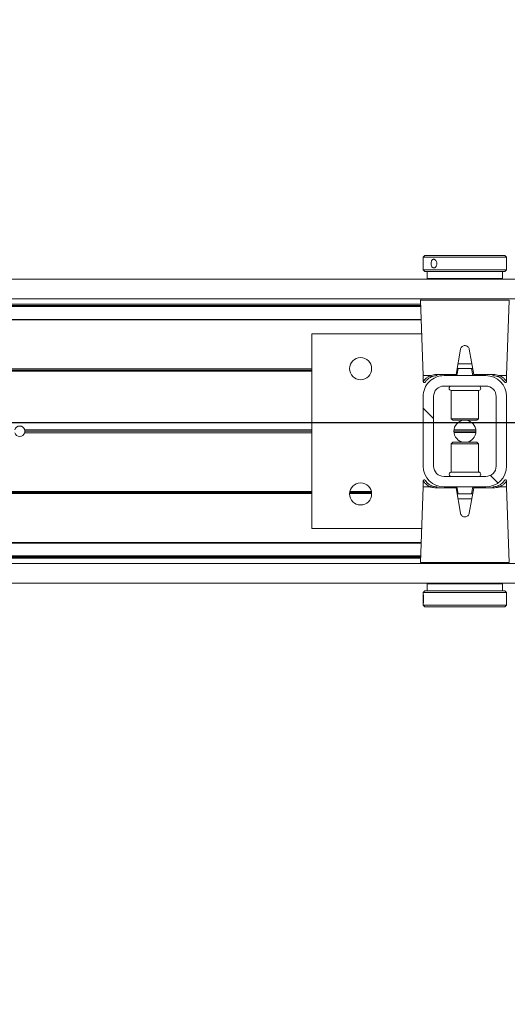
# Model space of a CAD drawing. Header units: feet. Extents: x 0 to 152508, y 0 to 59434.
# Tile 49 of 114: x 152369.478 to 152370.208, y 59280.009 to 59281.483. Entities that reach past the tile are written whole.
import ezdxf
from ezdxf import colors
from ezdxf.entities.mleader import LeaderData, LeaderLine
from ezdxf.math import Vec2, Vec3

# ---------------------------------------------------------------- set-up
doc = ezdxf.new("R2010")
doc.units = ezdxf.units.FT
doc.header["$LTSCALE"] = 0.1
doc.header["$MEASUREMENT"] = 0
doc.layers.add('Bridge plan$0$BR_P_Rail_Object', color=251, linetype='Continuous', lineweight=30)
doc.layers.add('Bridge plan$0$SC_Scratch7', color=252, linetype='Continuous', lineweight=0)
doc.layers.add('Trellis Base$0$L-ANNO-NOTE', color=30, linetype='Continuous')
doc.styles.add('Trellis Base$0$ARIAL', font='arial.ttf', dxfattribs={"width": 0.9})

# ---------------------------------------------------------------- blocks, each defined once
blk = doc.blocks.new('Bridge plan$0$HIGH ST SCREENWALL_2 PANEL PLAN_5')
at = {"layer": 'Bridge plan$0$SC_Scratch7', "lineweight": 0, "extrusion": (0, 0, -1)}
h = blk.add_hatch(dxfattribs=at)
h.set_pattern_fill('ANSI32', color=256, scale=0.01, style=0, pattern_type=2)
h.set_pattern_definition([(135.001858, (13.8284493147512, -14.04058360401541), (0.2651559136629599, 0.2651731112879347), []), (135.001858, (13.6516729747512, -14.04058933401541), (0.2651559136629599, 0.2651731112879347), [])])
h.paths.add_polyline_path([(6.403655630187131, 0.0840923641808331), (6.403659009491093, -0.020074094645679, -0.4142135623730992), (6.372410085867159, -0.05132504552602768), (6.309910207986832, -0.05132707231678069, -0.414213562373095), (6.278659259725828, -0.02007814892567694), (6.278655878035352, 0.08408830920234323, -0.414213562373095), (6.30990480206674, 0.1153392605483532), (6.37240468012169, 0.1153412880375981, -0.414213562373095)])
h.paths.add_polyline_path([(6.294284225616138, -0.02007764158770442, 0.414213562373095), (6.309909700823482, -0.03570210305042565), (6.372409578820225, -0.03570007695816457, 0.414213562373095), (6.388034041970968, -0.02007460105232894), (6.388030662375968, 0.08409185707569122, 0.4142135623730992), (6.372405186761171, 0.09971631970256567), (6.309905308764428, 0.0997142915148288, 0.414213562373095), (6.29428085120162, 0.08408881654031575)])
at = {"layer": 'Bridge plan$0$SC_Scratch7', "lineweight": 0}
for p, q in [((-6.401148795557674, 0.2950334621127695), (-6.403648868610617, 0.2925335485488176)), ((-6.401148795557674, 0.2950334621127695), (-6.281149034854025, 0.2950295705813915)), ((-6.278649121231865, 0.2925294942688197), (-6.281149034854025, 0.2950295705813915)), ((-6.403648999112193, 0.2885353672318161), (-6.403649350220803, 0.2776911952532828)), ((-6.403648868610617, 0.2925335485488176), (-6.403648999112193, 0.2885353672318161)), ((-6.403648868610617, 0.2925335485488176), (-6.278649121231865, 0.2925294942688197)), ((-6.278649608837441, 0.2774898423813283), (-6.278649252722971, 0.288464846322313)), ((-6.278649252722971, 0.288464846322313), (-6.278649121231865, 0.2925294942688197)), ((-6.403649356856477, 0.2774941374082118), (-6.403649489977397, 0.2734194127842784)), ((-6.403649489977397, 0.2734194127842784), (-6.40114957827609, 0.2709193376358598)), ((-6.403649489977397, 0.2734194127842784), (-6.278649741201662, 0.2734153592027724)), ((-6.40114957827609, 0.2709193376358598), (-6.281149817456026, 0.2709154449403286)), ((-6.397399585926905, 0.2709192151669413), (-6.397399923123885, 0.260502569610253)), ((-6.28490014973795, 0.2604989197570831), (-6.284899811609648, 0.2709155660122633)), ((-6.281149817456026, 0.2709154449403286), (-6.278649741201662, 0.2734153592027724)), ((-6.278649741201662, 0.2734153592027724), (-6.278649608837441, 0.2774898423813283)), ((-8.335937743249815, 0.2595713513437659), (-4.34636239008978, 0.2594419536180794)), ((-6.28490014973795, 0.2604989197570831), (-6.397399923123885, 0.260502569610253)), ((-6.356775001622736, 0.2605012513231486), (-6.356775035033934, 0.2595071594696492)), ((-6.325525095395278, 0.2595061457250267), (-6.325525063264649, 0.2605002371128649)), ((-8.33593870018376, 0.2300714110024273), (-4.346363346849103, 0.2299420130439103)), ((-8.17842053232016, 0.2222122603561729), (-6.407217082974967, 0.2221548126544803)), ((-6.407437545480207, 0.2284739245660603), (-6.403490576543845, 0.1153422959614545)), ((-6.34115107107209, 0.2284717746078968), (-6.407437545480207, 0.2284739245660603)), ((-6.274864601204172, 0.2284696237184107), (-6.34115107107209, 0.2284717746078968)), ((-6.278818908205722, 0.1153382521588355), (-6.274864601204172, 0.2284696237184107)), ((-8.179689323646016, 0.2204799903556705), (-6.407156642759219, 0.2204225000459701)), ((-6.407096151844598, 0.2186886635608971), (-8.164064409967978, 0.2187456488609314)), ((-6.407124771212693, 0.2195088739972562), (-8.164064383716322, 0.2195658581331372)), ((-6.406397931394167, 0.1986755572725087), (-8.16406505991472, 0.1987325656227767)), ((-6.406426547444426, 0.1994957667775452), (-8.164065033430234, 0.1995527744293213)), ((-6.570318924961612, 0.1778475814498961), (-6.57032838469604, -0.1138185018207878)), ((-6.405671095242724, 0.177842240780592), (-6.570318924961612, 0.1778475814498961)), ((-6.34771513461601, 0.1547104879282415), (-6.354379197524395, 0.116923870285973)), ((-6.327930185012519, 0.1169230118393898), (-6.334591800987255, 0.1547100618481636)), ((-6.33077729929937, 0.1330728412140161), (-6.3515310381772, 0.1330735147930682)), ((-6.570320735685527, 0.1220143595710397), (-7.666881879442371, 0.122049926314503)), ((-6.570320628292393, 0.1253476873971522), (-7.666825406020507, 0.1253832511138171)), ((-6.570320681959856, 0.1236810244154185), (-7.666673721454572, 0.1237165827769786)), ((-6.480867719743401, 0.1253447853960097), (-6.513940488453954, 0.1253458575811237)), ((-6.480994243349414, 0.1236781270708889), (-6.513814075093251, 0.1236791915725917)), ((-6.481293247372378, 0.1220114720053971), (-6.513515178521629, 0.1220125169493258)), ((-6.351155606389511, 0.1257572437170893), (-6.352992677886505, 0.1153406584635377)), ((-6.35209446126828, 0.125757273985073), (-6.351155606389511, 0.1257572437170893)), ((-6.331153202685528, 0.1257565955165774), (-6.351155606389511, 0.1257572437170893)), ((-6.329316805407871, 0.1153398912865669), (-6.331153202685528, 0.1257565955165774)), ((-6.331153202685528, 0.1257565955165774), (-6.330214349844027, 0.1257565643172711)), ((-6.403490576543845, 0.1153422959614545), (-6.40349086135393, 0.1065799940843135)), ((-6.403490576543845, 0.1153422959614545), (-6.392603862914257, 0.11534194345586)), ((-6.399535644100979, 0.1069223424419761), (-6.398932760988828, 0.1076428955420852)), ((-6.383945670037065, 0.1169248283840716), (-6.354379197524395, 0.116923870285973)), ((-6.30990480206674, 0.1153392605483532), (-6.372404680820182, 0.1153412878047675)), ((-6.327930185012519, 0.1169230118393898), (-6.298363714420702, 0.1169220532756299)), ((-6.289705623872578, 0.1153386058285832), (-6.278818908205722, 0.1153382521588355)), ((-6.278819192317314, 0.1065759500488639), (-6.278818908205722, 0.1153382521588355)), ((-6.309905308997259, 0.09971429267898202), (-6.372405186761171, 0.09971631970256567)), ((-6.361572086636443, 0.09315430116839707), (-6.361573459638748, 0.05083811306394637)), ((-6.361556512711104, 0.09315430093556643), (-6.361572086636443, 0.09315430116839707)), ((-6.320738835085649, 0.09315297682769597), (-6.361556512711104, 0.09315430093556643)), ((-6.32074020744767, 0.05083678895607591), (-6.320738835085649, 0.09315297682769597)), ((-6.403655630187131, 0.0840923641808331), (-6.403659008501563, -0.02007409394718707)), ((-6.388030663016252, 0.08409185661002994), (-6.388034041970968, -0.02007460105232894)), ((-6.294284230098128, -0.02007764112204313), (-6.29428085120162, 0.08408881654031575)), ((-6.278659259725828, -0.02007814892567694), (-6.278655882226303, 0.08408830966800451)), ((-6.361573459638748, 0.05083811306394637), (-6.359201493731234, 0.04846599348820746)), ((-6.361557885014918, 0.05083811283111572), (-6.361573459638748, 0.05083811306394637)), ((-6.32074020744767, 0.05083678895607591), (-6.361557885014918, 0.05083811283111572)), ((-6.359187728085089, 0.04846599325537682), (-6.359201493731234, 0.04846599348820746)), ((-6.323112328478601, 0.04846482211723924), (-6.359187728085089, 0.04846599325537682)), ((-6.323112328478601, 0.04846482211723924), (-6.32074020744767, 0.05083678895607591)), ((-6.570323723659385, 0.02988995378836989), (-7.000304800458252, 0.02990389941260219)), ((-6.570323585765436, 0.03413912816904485), (-7.000304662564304, 0.03415307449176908)), ((-6.570323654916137, 0.03201454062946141), (-7.000010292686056, 0.03202847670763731)), ((-6.324615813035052, 0.03200657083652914), (-6.357699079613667, 0.03200764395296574)), ((-6.324752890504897, 0.02988198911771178), (-6.35756214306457, 0.02988305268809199)), ((-6.324752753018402, 0.03413116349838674), (-6.357562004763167, 0.03413222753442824)), ((-6.359202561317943, 0.01554939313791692), (-6.361574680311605, 0.01317742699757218)), ((-6.359202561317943, 0.01554939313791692), (-6.323113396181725, 0.01554822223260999)), ((-6.320741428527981, 0.01317610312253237), (-6.323113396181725, 0.01554822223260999)), ((-6.361574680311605, 0.01317742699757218), (-6.361576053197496, -0.02913876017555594)), ((-6.361574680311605, 0.01317742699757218), (-6.320741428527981, 0.01317610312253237)), ((-6.320742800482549, -0.0291400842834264), (-6.320741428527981, 0.01317610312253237)), ((-6.361576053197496, -0.02913876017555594), (-6.320742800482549, -0.0291400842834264)), ((-6.403495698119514, -0.04256173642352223), (-6.403495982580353, -0.05132403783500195)), ((-6.372409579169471, -0.03570007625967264), (-6.309909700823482, -0.03570210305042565)), ((-6.282779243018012, -0.04290812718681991), (-6.283382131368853, -0.04362868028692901)), ((-6.278824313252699, -0.05132808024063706), (-6.278824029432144, -0.04256577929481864)), ((-6.570326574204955, -0.0579852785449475), (-7.666887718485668, -0.0579497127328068)), ((-6.403495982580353, -0.05132403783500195), (-6.407450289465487, -0.1644554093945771)), ((-6.392609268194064, -0.05132439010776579), (-6.403495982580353, -0.05132403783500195)), ((-6.354384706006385, -0.05290879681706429), (-6.383951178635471, -0.05290783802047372)), ((-6.372410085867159, -0.05132504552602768), (-6.309910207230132, -0.05132707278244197)), ((-6.347723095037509, -0.09069584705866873), (-6.354384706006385, -0.05290879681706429)), ((-6.35299808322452, -0.05132567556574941), (-6.351161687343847, -0.06174238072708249)), ((-6.327935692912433, -0.05290965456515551), (-6.334599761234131, -0.09069627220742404)), ((-6.331159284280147, -0.06174302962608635), (-6.329322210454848, -0.05132644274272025)), ((-6.298369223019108, -0.05291061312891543), (-6.327935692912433, -0.05290965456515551)), ((-6.278824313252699, -0.05132808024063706), (-6.289711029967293, -0.05132772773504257)), ((-6.274877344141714, -0.1644597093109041), (-6.278824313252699, -0.05132808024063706)), ((-6.570326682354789, -0.06131860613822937), (-7.666831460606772, -0.06128304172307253)), ((-6.570326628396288, -0.05965194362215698), (-7.666679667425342, -0.05961638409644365)), ((-6.351161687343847, -0.06174238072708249), (-6.352100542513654, -0.06174235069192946)), ((-6.351537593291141, -0.06905862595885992), (-6.330783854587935, -0.06905929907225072)), ((-6.351161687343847, -0.06174238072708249), (-6.331159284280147, -0.06174302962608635)), ((-6.330220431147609, -0.06174306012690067), (-6.331159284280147, -0.06174302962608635)), ((-6.57032838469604, -0.1138185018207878), (-6.405680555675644, -0.1138238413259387)), ((-6.406432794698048, -0.1353451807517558), (-8.164075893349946, -0.1352881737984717)), ((-6.406408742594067, -0.1346571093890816), (-8.164075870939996, -0.1346001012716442)), ((-8.179701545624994, -0.1563465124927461), (-6.407168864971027, -0.1564040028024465)), ((-8.178432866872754, -0.1580788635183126), (-6.407229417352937, -0.1581363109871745)), ((-6.407136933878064, -0.1554903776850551), (-8.164076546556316, -0.1554333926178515)), ((-6.407112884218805, -0.1548023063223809), (-8.164076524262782, -0.1547453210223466)), ((-8.335951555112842, -0.1662611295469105), (-4.346376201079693, -0.1663905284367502)), ((-6.407450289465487, -0.1644554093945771), (-6.274877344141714, -0.1644597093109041)), ((-6.276516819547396, -0.1661573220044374), (-6.405810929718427, -0.1661531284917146)), ((-6.356788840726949, -0.1661547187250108), (-6.3567888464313, -0.1663253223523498)), ((-6.325538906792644, -0.1663263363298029), (-6.32553890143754, -0.1661557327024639)), ((-8.33595251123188, -0.1957610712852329), (-4.346377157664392, -0.1958904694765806)), ((-6.397414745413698, -0.1964847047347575), (-6.397415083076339, -0.2069013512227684)), ((-6.397414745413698, -0.1964847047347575), (-6.284914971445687, -0.1964883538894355)), ((-6.356789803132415, -0.1958252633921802), (-6.356789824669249, -0.1964860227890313)), ((-6.32553988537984, -0.1964870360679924), (-6.32553986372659, -0.1958262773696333)), ((-6.284915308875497, -0.2069049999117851), (-6.284914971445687, -0.1964883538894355)), ((-6.40366514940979, -0.2094011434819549), (-6.403665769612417, -0.228515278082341)), ((-6.401165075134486, -0.2069012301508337), (-6.40366514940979, -0.2094011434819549)), ((-6.387773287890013, -0.209401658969), (-6.40366514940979, -0.2094011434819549)), ((-6.385908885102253, -0.2069017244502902), (-6.401165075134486, -0.2069012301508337)), ((-6.2786654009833, -0.2094051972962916), (-6.387773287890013, -0.209401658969)), ((-6.281165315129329, -0.2069051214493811), (-6.385908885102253, -0.2069017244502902)), ((-6.2786654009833, -0.2094051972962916), (-6.281165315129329, -0.2069051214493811)), ((-6.278666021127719, -0.2285193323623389), (-6.2786654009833, -0.2094051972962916)), ((-6.403665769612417, -0.228515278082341), (-6.401165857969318, -0.2310153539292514)), ((-6.387773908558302, -0.2285157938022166), (-6.403665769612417, -0.228515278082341)), ((-6.385909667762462, -0.2310158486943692), (-6.401165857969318, -0.2310153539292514)), ((-6.278666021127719, -0.2285193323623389), (-6.387773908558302, -0.2285157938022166)), ((-6.281166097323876, -0.2310192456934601), (-6.385909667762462, -0.2310158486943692)), ((-6.281166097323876, -0.2310192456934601), (-6.278666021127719, -0.2285193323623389))]:
    blk.add_line(p, q, dxfattribs=at)
at = {"layer": 'Bridge plan$0$SC_Scratch7', "lineweight": 0, "extrusion": (0, 0, -1)}
for centre, radius in [((6.497404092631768, 0.1257619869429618), 0.01654163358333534), ((6.497410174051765, -0.06173763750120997), 0.01654163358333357)]:
    blk.add_circle(centre, radius, dxfattribs=at)
at = {"layer": 'Bridge plan$0$SC_Scratch7', "lineweight": 0}
for centre, radius, start, end in [((-6.405798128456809, 0.2285311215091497), 0.001640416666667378, 115.734717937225, 181.9981416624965), ((-6.37240569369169, 0.08409135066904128), 0.03124993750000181, 89.9981416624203, 179.9981416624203), ((-6.382519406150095, 0.1167468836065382), 0.001437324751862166, 172.888278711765, 257.8741882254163), ((-6.309905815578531, 0.0840893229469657), 0.03124993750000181, 359.9981416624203, 89.9981416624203), ((-6.299789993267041, 0.1167441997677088), 0.001437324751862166, 282.1220950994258, 7.108004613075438), ((-6.37240569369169, 0.08409135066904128), 0.01562496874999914, 89.9981416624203, 179.9981416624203), ((-6.361571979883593, 0.09643513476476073), 0.003280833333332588, 89.99814166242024, 269.9981416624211), ((-6.320738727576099, 0.09643381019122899), 0.003280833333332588, 269.9981416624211, 89.99814166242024), ((-6.309905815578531, 0.0840893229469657), 0.0156249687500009, 359.9981416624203, 89.9981416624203), ((-6.341157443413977, 0.0320071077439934), 0.01654163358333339, 95.75174432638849, 264.2445389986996), ((-6.341157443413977, 0.0320071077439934), 0.01654163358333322, 275.7517443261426, 84.24453899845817), ((-7.007822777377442, 0.03202873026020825), 0.0078124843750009, 195.7783413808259, 344.217941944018), ((-7.007822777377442, 0.03202873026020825), 0.0078124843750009, 15.7783413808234, 164.2179419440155), ((-7.007822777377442, 0.03202873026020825), 0.007812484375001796, 344.217941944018, 359.9981416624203), ((-7.007822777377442, 0.03202873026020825), 0.007812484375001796, 359.9981416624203, 15.7783413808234), ((-6.372409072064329, -0.02007510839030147), 0.03124993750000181, 179.9981416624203, 269.9981416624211), ((-6.372409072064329, -0.02007510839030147), 0.01562496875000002, 179.9981416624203, 269.9981416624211), ((-6.361576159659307, -0.03241959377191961), 0.00328083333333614, 89.99814166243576, 269.9981416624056), ((-6.320742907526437, -0.032420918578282), 0.00328083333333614, 269.9981416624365, 89.99814166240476), ((-6.30990919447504, -0.02007713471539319), 0.03124993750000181, 269.9981416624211, 359.9981416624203), ((-6.30990919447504, -0.02007713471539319), 0.0156249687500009, 269.9981416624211, 359.9981416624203), ((-6.382524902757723, -0.05272998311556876), 0.00143732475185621, 102.1220950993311, 187.1080046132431), ((-6.299795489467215, -0.05273266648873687), 0.001437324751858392, 352.8882787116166, 77.8741882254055), ((-6.405810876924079, -0.1645127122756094), 0.00164041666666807, 177.9981416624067, 269.9981416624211)]:
    blk.add_arc(centre, radius, start, end, dxfattribs=at)
for points, knots in [([(-6.403568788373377, 0.2829764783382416), (-6.403572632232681, 0.2837063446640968), (-6.403580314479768, 0.2851659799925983), (-6.403627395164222, 0.2871101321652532), (-6.403658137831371, 0.2885934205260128), (-6.403633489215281, 0.2894459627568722), (-6.403527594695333, 0.2895684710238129), (-6.403349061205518, 0.2889520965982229), (-6.403138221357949, 0.2876678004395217), (-6.402954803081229, 0.2858533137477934), (-6.402857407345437, 0.2837120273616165), (-6.402878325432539, 0.2814922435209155), (-6.403009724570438, 0.2794431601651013), (-6.403209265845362, 0.2777872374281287), (-6.403416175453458, 0.2767111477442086), (-6.403573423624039, 0.2763418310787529), (-6.403650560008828, 0.2767182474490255), (-6.403652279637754, 0.2777939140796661), (-6.403611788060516, 0.2794518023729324), (-6.403574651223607, 0.2812811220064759), (-6.403570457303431, 0.2824946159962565), (-6.403568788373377, 0.2829764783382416)], [0, 0, 0, 0, 0.05349003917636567, 0.1069730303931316, 0.1606387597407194, 0.2144249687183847, 0.2680134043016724, 0.3213959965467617, 0.3748823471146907, 0.428621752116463, 0.4823711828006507, 0.5358682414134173, 0.5892453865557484, 0.642821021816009, 0.6966044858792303, 0.7502816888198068, 0.8037058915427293, 0.857123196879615, 0.9107890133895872, 0.9645754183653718, 1, 1, 1, 1]), ([(-6.278656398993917, 0.2774898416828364), (-6.278654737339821, 0.2776106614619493), (-6.278648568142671, 0.2780594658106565), (-6.278689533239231, 0.2794668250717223), (-6.278726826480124, 0.2814907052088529), (-6.27873392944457, 0.2837263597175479), (-6.278703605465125, 0.2858388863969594), (-6.278657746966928, 0.2875301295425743), (-6.278655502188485, 0.2881909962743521), (-6.278654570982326, 0.2884648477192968)], [0, 0, 0, 0, 0.06072773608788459, 0.2255858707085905, 0.390818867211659, 0.5554446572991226, 0.7194280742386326, 0.8837361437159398, 1, 1, 1, 1]), ([(-6.334591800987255, 0.1547100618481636), (-6.334794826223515, 0.155435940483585), (-6.335200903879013, 0.1568878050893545), (-6.336679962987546, 0.1586527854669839), (-6.33861245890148, 0.1598525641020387), (-6.340843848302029, 0.1603359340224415), (-6.343094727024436, 0.1600580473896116), (-6.345126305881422, 0.1590586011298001), (-6.346714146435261, 0.1574442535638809), (-6.347474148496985, 0.1558697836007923), (-6.347670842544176, 0.1549235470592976), (-6.34771513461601, 0.1547104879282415)], [0, 0, 0, 0, 0.1209405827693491, 0.2418986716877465, 0.3631789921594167, 0.4839141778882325, 0.6036428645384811, 0.7231756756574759, 0.8435617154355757, 0.9647756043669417, 1, 1, 1, 1]), ([(-6.35209446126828, 0.125757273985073), (-6.352198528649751, 0.1257620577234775), (-6.352407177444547, 0.1257716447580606), (-6.352609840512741, 0.1258829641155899), (-6.352705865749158, 0.1260797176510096), (-6.352714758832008, 0.1263307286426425), (-6.352683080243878, 0.1265312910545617), (-6.352668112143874, 0.126626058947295)], [0, 0, 0, 0, 0.2090964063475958, 0.4192230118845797, 0.614313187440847, 0.8177607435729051, 1, 1, 1, 1]), ([(-6.329640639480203, 0.1266253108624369), (-6.329620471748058, 0.1264917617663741), (-6.329579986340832, 0.1262236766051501), (-6.329641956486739, 0.1259404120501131), (-6.329838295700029, 0.1257934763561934), (-6.330051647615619, 0.1257588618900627), (-6.330182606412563, 0.1257570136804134), (-6.330214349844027, 0.1257565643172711)], [0, 0, 0, 0, 0.2596090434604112, 0.5211299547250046, 0.7440978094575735, 0.9379679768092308, 1, 1, 1, 1]), ([(-6.40341336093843, 0.1065783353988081), (-6.403438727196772, 0.1065416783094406), (-6.40378235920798, 0.1060450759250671), (-6.402468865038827, 0.1081005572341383), (-6.399618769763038, 0.1112171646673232), (-6.396022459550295, 0.1138677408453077), (-6.393333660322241, 0.1150272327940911), (-6.392603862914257, 0.11534194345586)], [0, 0, 0, 0, 0.02419217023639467, 0.3277420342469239, 0.606783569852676, 0.8932725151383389, 1, 1, 1, 1]), ([(-6.40347533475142, 0.1065780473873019), (-6.403480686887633, 0.1064649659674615), (-6.403494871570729, 0.1061654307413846), (-6.403328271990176, 0.1056881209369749), (-6.402974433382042, 0.1052231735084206), (-6.402476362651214, 0.1049141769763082), (-6.401949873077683, 0.1048040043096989), (-6.401491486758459, 0.1048486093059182), (-6.401134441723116, 0.1049773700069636), (-6.4008680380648, 0.1051430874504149), (-6.400686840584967, 0.1053038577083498), (-6.40057803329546, 0.1054292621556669), (-6.400528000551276, 0.1054954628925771), (-6.400502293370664, 0.1055315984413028), (-6.40048047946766, 0.1055637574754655), (-6.400455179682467, 0.1056029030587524), (-6.400426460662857, 0.1056501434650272), (-6.400279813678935, 0.1058732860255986), (-6.399973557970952, 0.1064075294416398), (-6.399451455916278, 0.1070398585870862), (-6.39936548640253, 0.1071439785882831)], [0, 0, 0, 0, 0.02130453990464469, 0.05643219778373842, 0.0926456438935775, 0.1300030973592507, 0.164520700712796, 0.1924100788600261, 0.2159615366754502, 0.2356471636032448, 0.2513168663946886, 0.2619547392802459, 0.2675243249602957, 0.2724181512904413, 0.2795765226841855, 0.2941373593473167, 0.340066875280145, 0.5236046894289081, 0.9215570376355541, 1, 1, 1, 1]), ([(-6.390568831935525, 0.1138477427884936), (-6.391250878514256, 0.1135474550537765), (-6.393679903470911, 0.1124780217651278), (-6.396951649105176, 0.1100133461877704), (-6.399540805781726, 0.1071082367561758), (-6.400725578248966, 0.105200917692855), (-6.400405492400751, 0.1056764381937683), (-6.400376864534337, 0.1057189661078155)], [0, 0, 0, 0, 0.1078427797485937, 0.3840685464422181, 0.6668848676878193, 0.9702082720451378, 1, 1, 1, 1]), ([(-6.392603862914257, 0.11534194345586), (-6.392595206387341, 0.1153417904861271), (-6.392580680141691, 0.1153415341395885), (-6.392562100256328, 0.115339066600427), (-6.392549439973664, 0.1153358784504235), (-6.392539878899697, 0.1153318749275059), (-6.392533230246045, 0.1153274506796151), (-6.392529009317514, 0.1153220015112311), (-6.392527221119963, 0.1153181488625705), (-6.392526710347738, 0.1153155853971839), (-6.392526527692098, 0.1153146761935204)], [0, 0, 0, 0, 0.3215596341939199, 0.5397412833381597, 0.6888517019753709, 0.79191255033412, 0.9005355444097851, 0.9440219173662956, 0.9801240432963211, 1, 1, 1, 1]), ([(-6.392526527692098, 0.1153146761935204), (-6.392503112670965, 0.115323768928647), (-6.3921924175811, 0.1154444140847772), (-6.389706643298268, 0.1163686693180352), (-6.386644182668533, 0.1166643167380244), (-6.383945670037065, 0.1169248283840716)], [0, 0, 0, 0, 0.009594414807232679, 0.1272952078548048, 1, 1, 1, 1]), ([(-6.392526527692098, 0.1153146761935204), (-6.392483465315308, 0.1151354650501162), (-6.392397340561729, 0.1147770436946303), (-6.392090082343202, 0.1143079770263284), (-6.391690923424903, 0.1139583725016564), (-6.391231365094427, 0.1137676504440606), (-6.390892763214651, 0.113761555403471), (-6.390677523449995, 0.1138085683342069), (-6.390610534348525, 0.1138327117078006), (-6.390568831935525, 0.1138477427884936)], [0, 0, 0, 0, 0.1824633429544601, 0.3649266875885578, 0.5473901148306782, 0.7298544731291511, 0.9123202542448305, 0.9454189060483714, 1, 1, 1, 1]), ([(-6.382821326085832, 0.1153416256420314), (-6.385267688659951, 0.1150999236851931), (-6.388074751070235, 0.1148225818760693), (-6.390284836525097, 0.1139587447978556), (-6.390568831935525, 0.1138477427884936)], [0, 0, 0, 0, 0.8715029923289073, 1, 1, 1, 1]), ([(-6.354379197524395, 0.116923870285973), (-6.354412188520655, 0.1167367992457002), (-6.35447813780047, 0.1163628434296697), (-6.354563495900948, 0.1158788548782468), (-6.354626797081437, 0.1155199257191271), (-6.354655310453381, 0.1153582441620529), (-6.35465767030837, 0.1153448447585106), (-6.354658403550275, 0.1153407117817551)], [0, 0, 0, 0, 0.2211044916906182, 0.4419883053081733, 0.6682230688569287, 0.8976805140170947, 1, 1, 1, 1]), ([(-6.327651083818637, 0.1153398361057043), (-6.327654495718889, 0.1153591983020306), (-6.327661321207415, 0.1153979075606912), (-6.327713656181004, 0.115694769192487), (-6.327790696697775, 0.1161317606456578), (-6.327868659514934, 0.1165740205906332), (-6.327916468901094, 0.116845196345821), (-6.327930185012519, 0.1169230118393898)], [0, 0, 0, 0, 0.2253311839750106, 0.4504917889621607, 0.6794496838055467, 0.9080175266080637, 1, 1, 1, 1]), ([(-6.291740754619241, 0.1138445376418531), (-6.292024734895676, 0.1139555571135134), (-6.294234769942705, 0.1148195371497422), (-6.297041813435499, 0.1150970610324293), (-6.299488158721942, 0.1153389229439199)], [0, 0, 0, 0, 0.1284970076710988, 1, 1, 1, 1]), ([(-6.298363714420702, 0.1169220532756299), (-6.295665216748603, 0.116661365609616), (-6.292602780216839, 0.1163655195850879), (-6.29011706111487, 0.1154411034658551), (-6.289806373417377, 0.1153204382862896), (-6.289782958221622, 0.1153113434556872)], [0, 0, 0, 0, 0.8727047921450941, 0.9904055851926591, 1, 1, 1, 1]), ([(-6.289782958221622, 0.1153113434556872), (-6.289826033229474, 0.1151321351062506), (-6.289912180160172, 0.1147737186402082), (-6.290219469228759, 0.1143046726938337), (-6.290618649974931, 0.1139550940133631), (-6.291078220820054, 0.1137644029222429), (-6.29141682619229, 0.1137583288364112), (-6.29163206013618, 0.1138053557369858), (-6.291699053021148, 0.1138295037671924), (-6.291740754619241, 0.1138445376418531)], [0, 0, 0, 0, 0.1824633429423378, 0.3649266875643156, 0.5473901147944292, 0.7298544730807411, 0.9123202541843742, 0.9454189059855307, 1, 1, 1, 1]), ([(-6.282897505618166, 0.1070951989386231), (-6.282426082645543, 0.1064074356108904), (-6.28145741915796, 0.1049942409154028), (-6.282298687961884, 0.1063706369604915), (-6.284313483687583, 0.1088959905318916), (-6.287213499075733, 0.1116084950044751), (-6.29019017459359, 0.1130786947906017), (-6.291740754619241, 0.1138445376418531)], [0, 0, 0, 0, 0.216466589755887, 0.4447885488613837, 0.6224134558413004, 0.8033112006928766, 1, 1, 1, 1]), ([(-6.289782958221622, 0.1153113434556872), (-6.28978257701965, 0.1153129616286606), (-6.289781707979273, 0.1153166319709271), (-6.289778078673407, 0.1153221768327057), (-6.289766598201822, 0.1153315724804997), (-6.289741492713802, 0.1153374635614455), (-6.289719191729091, 0.1153381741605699), (-6.289705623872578, 0.1153386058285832)], [0, 0, 0, 0, 0.03580645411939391, 0.08120784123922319, 0.1683558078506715, 0.4940119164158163, 1, 1, 1, 1]), ([(-6.289705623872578, 0.1153386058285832), (-6.288013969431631, 0.1145189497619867), (-6.284789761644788, 0.1129567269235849), (-6.281602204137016, 0.1100966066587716), (-6.279292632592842, 0.1072535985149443), (-6.279034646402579, 0.1068109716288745), (-6.278896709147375, 0.1065743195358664)], [0, 0, 0, 0, 0.2571529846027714, 0.490121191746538, 0.7273915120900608, 1, 1, 1, 1]), ([(-6.282906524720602, 0.1070875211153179), (-6.282686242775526, 0.1067990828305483), (-6.282098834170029, 0.1060299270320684), (-6.281926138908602, 0.1057082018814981), (-6.281852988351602, 0.1055976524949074), (-6.281838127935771, 0.1055709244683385), (-6.281782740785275, 0.105492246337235), (-6.281718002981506, 0.1054072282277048), (-6.28157521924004, 0.1052494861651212), (-6.281315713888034, 0.1050456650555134), (-6.280883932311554, 0.10484614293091), (-6.280314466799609, 0.1047903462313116), (-6.279721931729, 0.1049575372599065), (-6.279258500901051, 0.1053002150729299), (-6.278966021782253, 0.1057290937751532), (-6.278839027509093, 0.1061435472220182), (-6.278806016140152, 0.1064261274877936), (-6.27882529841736, 0.1065632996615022), (-6.278828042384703, 0.1065828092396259)], [0, 0, 0, 0, 0.239494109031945, 0.6386401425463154, 0.690387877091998, 0.7194794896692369, 0.7258785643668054, 0.7320686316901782, 0.746010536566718, 0.7666494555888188, 0.7961242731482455, 0.8367373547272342, 0.8745890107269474, 0.912743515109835, 0.945910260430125, 0.9731441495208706, 0.9961802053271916, 1, 1, 1, 1]), ([(-6.399408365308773, -0.04307330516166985), (-6.399628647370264, -0.04278486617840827), (-6.400216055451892, -0.04201571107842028), (-6.400388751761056, -0.04169398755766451), (-6.400461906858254, -0.04158343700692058), (-6.400476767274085, -0.04155670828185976), (-6.400532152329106, -0.04147803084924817), (-6.400596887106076, -0.0413930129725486), (-6.400739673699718, -0.04123527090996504), (-6.400999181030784, -0.04103144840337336), (-6.401430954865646, -0.04083192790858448), (-6.402000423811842, -0.0407761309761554), (-6.402592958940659, -0.04094332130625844), (-6.403056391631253, -0.04128599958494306), (-6.403348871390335, -0.04171487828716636), (-6.40347586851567, -0.04212933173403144), (-6.403508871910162, -0.0424119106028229), (-6.403489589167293, -0.04254908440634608), (-6.403486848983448, -0.0425685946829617)], [0, 0, 0, 0, 0.239494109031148, 0.6386401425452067, 0.6903878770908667, 0.7194794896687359, 0.7258785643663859, 0.7320686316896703, 0.746010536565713, 0.7666494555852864, 0.7961242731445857, 0.8367373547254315, 0.8745890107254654, 0.9127435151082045, 0.9459102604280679, 0.9731441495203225, 0.9961802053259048, 1, 1, 1, 1]), ([(-6.392609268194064, -0.05132439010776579), (-6.394300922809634, -0.05050473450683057), (-6.397525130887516, -0.04894251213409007), (-6.400712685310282, -0.04608239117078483), (-6.403022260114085, -0.04323938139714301), (-6.403280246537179, -0.04279675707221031), (-6.40341817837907, -0.04256010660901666)], [0, 0, 0, 0, 0.2571529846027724, 0.4901211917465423, 0.7273915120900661, 1, 1, 1, 1]), ([(-6.399417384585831, -0.04308098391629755), (-6.399888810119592, -0.04239322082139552), (-6.400857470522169, -0.0409800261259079), (-6.400016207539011, -0.04235642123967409), (-6.398001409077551, -0.04488177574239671), (-6.395101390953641, -0.04759427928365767), (-6.392124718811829, -0.04906447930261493), (-6.390574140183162, -0.04983032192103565)], [0, 0, 0, 0, 0.2164665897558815, 0.4447885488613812, 0.6224134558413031, 0.8033112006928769, 1, 1, 1, 1]), ([(-6.291746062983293, -0.04983352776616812), (-6.291064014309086, -0.04953324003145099), (-6.288634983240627, -0.04846380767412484), (-6.285363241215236, -0.04599913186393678), (-6.282774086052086, -0.04309402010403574), (-6.281589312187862, -0.04118670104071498), (-6.281909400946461, -0.0416622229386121), (-6.28193802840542, -0.04170475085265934)], [0, 0, 0, 0, 0.107842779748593, 0.3840685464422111, 0.666884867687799, 0.9702082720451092, 1, 1, 1, 1]), ([(-6.278901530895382, -0.04256411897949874), (-6.278876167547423, -0.04252746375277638), (-6.278532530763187, -0.0420308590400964), (-6.279846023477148, -0.04408634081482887), (-6.282696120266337, -0.04720294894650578), (-6.286292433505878, -0.04985352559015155), (-6.288981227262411, -0.05101301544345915), (-6.289711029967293, -0.05132772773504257)], [0, 0, 0, 0, 0.02419217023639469, 0.3277420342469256, 0.6067835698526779, 0.8932725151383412, 1, 1, 1, 1]), ([(-6.278839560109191, -0.04256383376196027), (-6.278834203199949, -0.04245075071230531), (-6.278820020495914, -0.04215121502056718), (-6.278986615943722, -0.04167390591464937), (-6.279340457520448, -0.04120895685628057), (-6.279838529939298, -0.04089996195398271), (-6.280365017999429, -0.04078978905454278), (-6.280823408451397, -0.04083439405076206), (-6.281180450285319, -0.0409631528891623), (-6.281446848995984, -0.0411288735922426), (-6.281628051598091, -0.04128964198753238), (-6.281736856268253, -0.04141504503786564), (-6.281786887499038, -0.04148124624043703), (-6.281812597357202, -0.04151738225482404), (-6.281834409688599, -0.04154954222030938), (-6.2818597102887, -0.04158868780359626), (-6.281888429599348, -0.04163592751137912), (-6.282035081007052, -0.04185906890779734), (-6.282341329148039, -0.04239331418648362), (-6.282863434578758, -0.04302564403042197), (-6.282949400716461, -0.04312976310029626)], [0, 0, 0, 0, 0.02130453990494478, 0.05643219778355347, 0.09264564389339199, 0.1300030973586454, 0.1645207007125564, 0.1924100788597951, 0.215961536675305, 0.2356471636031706, 0.2513168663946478, 0.2619547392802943, 0.2675243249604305, 0.2724181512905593, 0.279576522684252, 0.2941373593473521, 0.3400668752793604, 0.5236046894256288, 0.9215570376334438, 1, 1, 1, 1]), ([(-6.392531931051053, -0.05129712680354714), (-6.392532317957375, -0.05129874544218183), (-6.392533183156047, -0.0513024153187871), (-6.392536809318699, -0.05130795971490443), (-6.392548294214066, -0.05131735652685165), (-6.392573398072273, -0.05132324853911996), (-6.392595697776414, -0.05132395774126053), (-6.392609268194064, -0.05132439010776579)], [0, 0, 0, 0, 0.03580645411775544, 0.08120784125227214, 0.1683558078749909, 0.4940119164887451, 1, 1, 1, 1]), ([(-6.392531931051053, -0.05129712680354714), (-6.392488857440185, -0.05111791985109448), (-6.392402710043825, -0.05075950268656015), (-6.392095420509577, -0.05029045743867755), (-6.391696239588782, -0.0499408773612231), (-6.391236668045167, -0.04975018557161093), (-6.390898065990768, -0.04974411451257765), (-6.390682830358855, -0.04979114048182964), (-6.390615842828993, -0.04981528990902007), (-6.390574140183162, -0.04983032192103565)], [0, 0, 0, 0, 0.1824633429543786, 0.3649266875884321, 0.5473901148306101, 0.729854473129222, 0.9123202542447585, 0.9454189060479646, 1, 1, 1, 1]), ([(-6.383951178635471, -0.05290783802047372), (-6.38664967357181, -0.05264715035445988), (-6.389712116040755, -0.05235130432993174), (-6.392197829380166, -0.05142688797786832), (-6.392508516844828, -0.05130622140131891), (-6.392531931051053, -0.05129712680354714)], [0, 0, 0, 0, 0.8727047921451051, 0.9904055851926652, 1, 1, 1, 1]), ([(-6.390574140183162, -0.04983032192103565), (-6.390290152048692, -0.04994134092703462), (-6.388080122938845, -0.05080532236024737), (-6.385273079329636, -0.05108284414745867), (-6.382826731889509, -0.05132470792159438)], [0, 0, 0, 0, 0.1284970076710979, 1, 1, 1, 1]), ([(-6.354663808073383, -0.05132562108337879), (-6.354660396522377, -0.0513449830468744), (-6.354653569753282, -0.05138369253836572), (-6.354601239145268, -0.05168055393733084), (-6.354524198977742, -0.05211754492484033), (-6.354446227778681, -0.05255980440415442), (-6.354398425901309, -0.05283098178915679), (-6.354384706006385, -0.05290879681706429)], [0, 0, 0, 0, 0.2253311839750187, 0.4504917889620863, 0.6794496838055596, 0.9080175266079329, 1, 1, 1, 1]), ([(-6.327935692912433, -0.05290965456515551), (-6.327902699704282, -0.05272258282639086), (-6.327836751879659, -0.052348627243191), (-6.327751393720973, -0.05186463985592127), (-6.327688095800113, -0.05150570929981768), (-6.327659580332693, -0.05134402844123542), (-6.327657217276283, -0.05133062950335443), (-6.327656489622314, -0.05132649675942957)], [0, 0, 0, 0, 0.221104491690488, 0.441988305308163, 0.6682230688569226, 0.8976805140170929, 1, 1, 1, 1]), ([(-6.299493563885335, -0.05132741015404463), (-6.297047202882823, -0.0510857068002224), (-6.2942401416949, -0.05080836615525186), (-6.292030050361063, -0.04994452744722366), (-6.291746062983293, -0.04983352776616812)], [0, 0, 0, 0, 0.8715029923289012, 1, 1, 1, 1]), ([(-6.289788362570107, -0.05130045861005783), (-6.28981177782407, -0.05130955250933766), (-6.290122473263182, -0.05143019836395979), (-6.292608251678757, -0.05235445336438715), (-6.29567070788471, -0.05265010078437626), (-6.298369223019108, -0.05291061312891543)], [0, 0, 0, 0, 0.009594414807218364, 0.1272952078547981, 1, 1, 1, 1]), ([(-6.289788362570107, -0.05130045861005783), (-6.289831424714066, -0.05112124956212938), (-6.289917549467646, -0.05076282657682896), (-6.290224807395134, -0.05029376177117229), (-6.290623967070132, -0.04994415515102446), (-6.291083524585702, -0.04975343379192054), (-6.291422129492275, -0.04974734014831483), (-6.291637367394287, -0.04979435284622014), (-6.291704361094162, -0.0498184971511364), (-6.291746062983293, -0.04983352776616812)], [0, 0, 0, 0, 0.1824633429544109, 0.3649266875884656, 0.5473901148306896, 0.7298544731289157, 0.9123202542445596, 0.9454189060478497, 1, 1, 1, 1]), ([(-6.289711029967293, -0.05132772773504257), (-6.289719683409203, -0.05132757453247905), (-6.289734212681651, -0.05132731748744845), (-6.289752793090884, -0.05132485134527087), (-6.289765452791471, -0.05132166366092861), (-6.289775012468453, -0.0513176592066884), (-6.289781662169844, -0.05131323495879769), (-6.289785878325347, -0.05130778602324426), (-6.289787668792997, -0.05130393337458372), (-6.289788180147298, -0.05130137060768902), (-6.289788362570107, -0.05130045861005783)], [0, 0, 0, 0, 0.3215596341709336, 0.5397412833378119, 0.6888517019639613, 0.7919125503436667, 0.9005355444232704, 0.9440219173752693, 0.9801240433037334, 1, 1, 1, 1]), ([(-6.352674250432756, -0.06261109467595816), (-6.352694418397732, -0.06247754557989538), (-6.35273490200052, -0.06220945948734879), (-6.352672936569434, -0.06192619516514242), (-6.352476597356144, -0.06177926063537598), (-6.352263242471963, -0.0617446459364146), (-6.352132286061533, -0.06174279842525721), (-6.352100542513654, -0.06174235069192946)], [0, 0, 0, 0, 0.2596090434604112, 0.5211299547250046, 0.7440978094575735, 0.9379679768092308, 1, 1, 1, 1]), ([(-6.330220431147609, -0.06174306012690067), (-6.330116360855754, -0.06174784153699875), (-6.329907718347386, -0.06175742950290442), (-6.329705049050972, -0.06186874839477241), (-6.329609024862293, -0.06206550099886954), (-6.329600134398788, -0.06231651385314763), (-6.329631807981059, -0.062517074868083), (-6.329646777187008, -0.06261184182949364)], [0, 0, 0, 0, 0.2090964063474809, 0.41922301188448, 0.614313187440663, 0.8177607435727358, 1, 1, 1, 1]), ([(-6.334599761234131, -0.09069627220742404), (-6.334802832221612, -0.0914221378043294), (-6.335209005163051, -0.0928739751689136), (-6.336688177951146, -0.09463886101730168), (-6.338620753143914, -0.095838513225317), (-6.340852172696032, -0.09632173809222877), (-6.343103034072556, -0.09604370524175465), (-6.345134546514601, -0.09504412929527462), (-6.346722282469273, -0.09342967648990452), (-6.347482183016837, -0.09185515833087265), (-6.34767881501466, -0.09090890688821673), (-6.347723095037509, -0.09069584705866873)], [0, 0, 0, 0, 0.1209405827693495, 0.2418986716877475, 0.3631789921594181, 0.4839141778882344, 0.6036428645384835, 0.7231756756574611, 0.843561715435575, 0.9647756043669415, 1, 1, 1, 1]), ([(-6.387773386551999, -0.2124483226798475), (-6.387281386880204, -0.2125199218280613), (-6.386297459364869, -0.2126631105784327), (-6.384922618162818, -0.2137786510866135), (-6.383845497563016, -0.2154245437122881), (-6.383213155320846, -0.217485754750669), (-6.383121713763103, -0.2197070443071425), (-6.38358065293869, -0.2218397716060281), (-6.384521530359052, -0.2236500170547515), (-6.385815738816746, -0.2249379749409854), (-6.387290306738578, -0.2255528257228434), (-6.388758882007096, -0.2254245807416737), (-6.390060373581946, -0.2245733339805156), (-6.391073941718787, -0.2230929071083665), (-6.391714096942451, -0.2211434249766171), (-6.391930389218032, -0.2189470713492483), (-6.391709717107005, -0.2167584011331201), (-6.391069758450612, -0.2148153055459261), (-6.390054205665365, -0.2133439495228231), (-6.388894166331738, -0.2125602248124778), (-6.388091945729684, -0.2124801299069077), (-6.387773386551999, -0.2124483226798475)], [0, 0, 0, 0, 0.05349092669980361, 0.1069749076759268, 0.1606395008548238, 0.2144261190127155, 0.2680150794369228, 0.3213949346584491, 0.3748804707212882, 0.4286210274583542, 0.4823693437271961, 0.5358670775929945, 0.5892470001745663, 0.6428222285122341, 0.696605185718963, 0.7502835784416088, 0.8037058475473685, 0.8571211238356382, 0.9107880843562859, 0.964574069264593, 1, 1, 1, 1])]:
    blk.add_open_spline(points, degree=3, knots=knots, dxfattribs=at)
blk = doc.blocks.new('Bridge plan')
at = {"layer": 'Bridge plan$0$BR_P_Rail_Object', "lineweight": -3}
blk.add_line((1828195.652751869, 711482.1428165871), (1828078.811847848, 711482.1428165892), dxfattribs=at)
at = {"layer": 'Bridge plan$0$SC_Scratch7', "lineweight": -3, "extrusion": (0, 0, -1), "rotation": 180.0002309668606}
blk.add_blockref('Bridge plan$0$HIGH ST SCREENWALL_2 PANEL PLAN_5', (-1828115.549016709, 711482.1623308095), dxfattribs=at)
blk = doc.blocks.new('Trellis Base')
blk.add_blockref('Bridge plan', (-1675739.0632623, -652201.2630976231))
at = {"layer": 'Trellis Base$0$L-ANNO-NOTE'}
ml = blk.add_multileader_mtext('Standard', dxfattribs=at)
ml.set_content('W. LIVINGSTON AVENUE', color=11, style='Trellis Base$0$ARIAL')
ml.set_leader_properties()
ml.build(insert=Vec2(0, 0))
ml.multileader.update_dxf_attribs({"has_dogleg": 0, "dogleg_length": 0.36, "arrow_head_size": 1.25, "scale": 10})
ctx = ml.context
ctx.base_point, ctx.scale, ctx.char_height, ctx.arrow_head_size, ctx.landing_gap_size, ctx.plane_origin, ctx.plane_x_axis, ctx.plane_y_axis = Vec3(152493.4333448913, 59387.86988106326), 10, 1.25, 1.25, 0.5, Vec3(152496.4817137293, 59382.31385021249), Vec3(0.2347390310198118, 0.9720584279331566), Vec3(-0.9720584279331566, 0.2347390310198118)
notes = []
notes.append((ctx, [(0, (0, 0, 0), (0, 0), (1, 0), 1, [])]))
ctx.mtext.insert, ctx.mtext.text_direction, ctx.mtext.rotation, ctx.mtext.flow_direction = Vec3(152492.9328174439, 59388.50512407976), Vec3(0.2347390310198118, 0.9720584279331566), 1.333846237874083, 5
ml = blk.add_multileader_mtext('Standard', dxfattribs=at)
ml.set_content('S. FRONT STREET', color=11, style='Trellis Base$0$ARIAL')
ml.set_leader_properties()
ml.build(insert=Vec2(0, 0))
ml.multileader.update_dxf_attribs({"has_dogleg": 0, "dogleg_length": 0.36, "arrow_head_size": 1.25, "scale": 10})
ctx = ml.context
ctx.base_point, ctx.scale, ctx.char_height, ctx.arrow_head_size, ctx.landing_gap_size, ctx.plane_origin = Vec3(152391.6984540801, 59316.60244546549), 10, 1.25, 1.25, 0.5, Vec3(152387.0132386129, 59312.33503554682)
notes.append((ctx, [(0, (0, 0, 0), (0, 0), (1, 0), 1, [])]))
ctx.mtext.insert, ctx.mtext.flow_direction = Vec3(152392.1984540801, 59317.23810371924), 5
for ctx, leaders in notes:
    for number, flags, end, landing, length, lines in leaders:
        leader = LeaderData()
        leader.index, (leader.has_last_leader_line, leader.has_dogleg_vector, leader.attachment_direction) = number, flags
        leader.last_leader_point, leader.dogleg_vector, leader.dogleg_length = Vec3(end), Vec3(landing), length
        for number, points, colour, breaks in lines:
            line = LeaderLine()
            line.index, line.vertices, line.color, line.breaks = number, Vec3.list(points), colors.encode_raw_color(colour), breaks
            leader.lines.append(line)
        ctx.leaders.append(leader)

msp = doc.modelspace()

# ---------------------------------------------------------------- block references
msp.add_blockref('Trellis Base', (0, 0))

doc.saveas('drawing.dxf')
